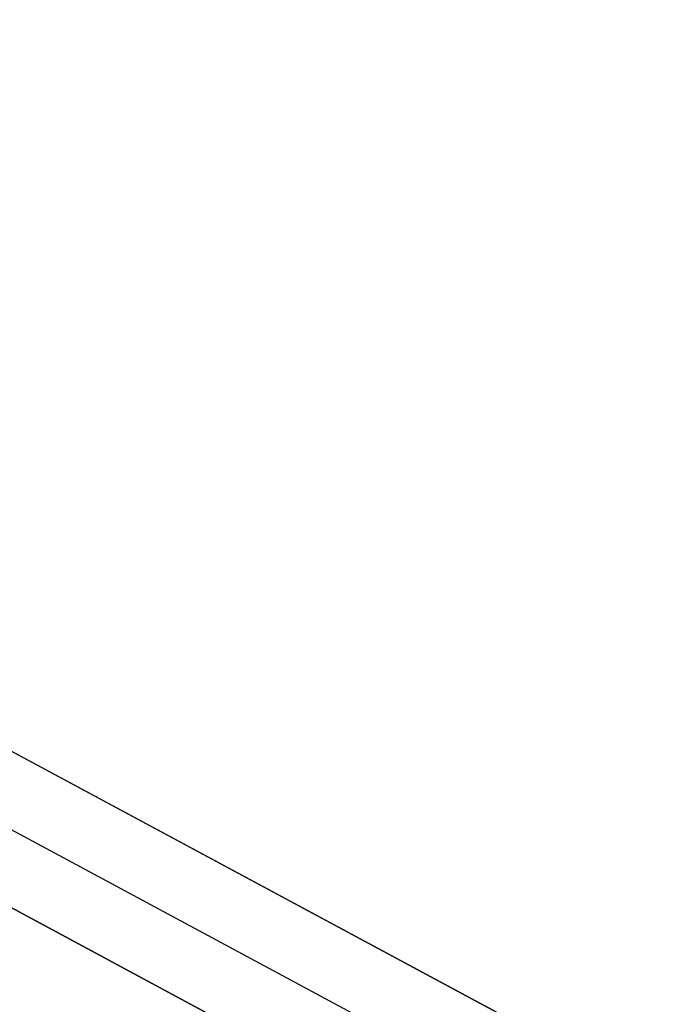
# Model space of a CAD drawing. Header units: millimetres. Extents: x -630 to 192, y -7 to 1615.
# Tile 153 of 249: x -602.41 to -599.59, y 1600.95 to 1605.17. Entities that reach past the tile are written whole.
import ezdxf

# ---------------------------------------------------------------- set-up
doc = ezdxf.new("R2010")
doc.units = ezdxf.units.MM
doc.header["$MEASUREMENT"] = 0
doc.layers.add('OVIDIO 160x80x72h', color=7, linetype='Continuous')

msp = doc.modelspace()

# ---------------------------------------------------------------- linework, layer by layer
at = {"layer": 'OVIDIO 160x80x72h', "extrusion": (0.999884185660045, -0.0002316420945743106, 0.01521714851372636)}
msp.add_lwpolyline([(1614.59350831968, 8.93451570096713), (1603.630709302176, 729.024793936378)], dxfattribs=at)
at = {"layer": 'OVIDIO 160x80x72h', "extrusion": (-0.0002316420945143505, 0.9998841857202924, 0.01521714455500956)}
for points in [[(607.5477208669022, 695.3847634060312), (596.5850240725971, -24.69861321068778)], [(596.5850240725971, -24.69861321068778), (607.5477208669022, 695.3847634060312)]]:
    msp.add_lwpolyline(points, dxfattribs=at)
at = {"layer": 'OVIDIO 160x80x72h', "extrusion": (0.9998846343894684, -0.0002316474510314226, 0.015187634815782)}
for points in [[(1603.014530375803, 728.9922774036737), (1613.998987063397, 8.895121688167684)], [(1613.998987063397, 8.895121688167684), (1603.014530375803, 728.9922774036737)]]:
    msp.add_lwpolyline(points, dxfattribs=at)
at = {"layer": 'OVIDIO 160x80x72h', "extrusion": (0.9998841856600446, -0.0002316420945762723, 0.01521714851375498)}
msp.add_lwpolyline([(1613.093667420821, 8.910735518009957), (1602.130765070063, 729.0078011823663)], dxfattribs=at)
at = {"layer": 'OVIDIO 160x80x72h', "extrusion": (-0.0002316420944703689, 0.9998841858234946, 0.01521713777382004)}
for points in [[(606.4873141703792, 695.4009181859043), (595.5246124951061, -24.68245835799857)], [(595.5246124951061, -24.68245835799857), (606.4873141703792, 695.4009181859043)]]:
    msp.add_lwpolyline(points, dxfattribs=at)
at = {"layer": 'OVIDIO 160x80x72h', "extrusion": (0.9998844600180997, -0.0002316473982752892, 0.01519911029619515)}
for points in [[(1612.941498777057, 8.88811437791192), (1601.965185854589, 728.9951237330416)], [(1601.965185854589, 728.9951237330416), (1612.941498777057, 8.88811437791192)]]:
    msp.add_lwpolyline(points, dxfattribs=at)
at = {"layer": 'OVIDIO 160x80x72h', "extrusion": (0, 1, 0)}
for points in [[(603.7904865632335, 719.8256670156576), (219.1110592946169, 719.8256670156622)], [(219.1110592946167, 717.5773067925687), (603.4109550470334, 717.5773067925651)], [(603.4109550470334, 717.5773067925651), (219.1110592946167, 717.5773067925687)], [(603.791869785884, 719.4810376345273), (219.1110592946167, 719.481037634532)], [(603.7904865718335, 721.3661611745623), (219.1110592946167, 721.3661611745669)], [(219.1110592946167, 721.3661611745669), (603.7904865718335, 721.3661611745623)], [(219.1110592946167, 719.8661608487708), (603.7904865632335, 719.8661606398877)], [(603.7904865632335, 719.8661606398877), (219.1110592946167, 719.8661608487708)]]:
    msp.add_lwpolyline(points, dxfattribs=at)
at = {"layer": 'OVIDIO 160x80x72h', "extrusion": (0.2655070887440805, 0.8812084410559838, -0.3911235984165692)}
for points in [[(996.2072264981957, 1135.413686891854), (1041.826962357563, 1194.633811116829)], [(1041.826962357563, 1194.633811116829), (996.2072264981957, 1135.413686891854)]]:
    msp.add_lwpolyline(points, dxfattribs=at)
at = {"layer": 'OVIDIO 160x80x72h', "extrusion": (0.2028516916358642, -0.1089792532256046, 0.9731262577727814)}
for points in [[(1126.146605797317, 1420.555159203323), (1126.146605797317, 1259.899314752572)], [(1126.146605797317, 1259.899314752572), (1126.146605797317, 1420.555159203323)]]:
    msp.add_lwpolyline(points, dxfattribs=at)
at = {"layer": 'OVIDIO 160x80x72h', "extrusion": (0.2028516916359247, -0.1089792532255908, 0.9731262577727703)}
msp.add_lwpolyline([(1125.851135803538, 1420.55515920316), (1125.851135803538, 1259.89931475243)], dxfattribs=at)
at = {"layer": 'OVIDIO 160x80x72h', "extrusion": (0.2655604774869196, 0.8811853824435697, -0.3911393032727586)}
for points in [[(1042.636154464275, 1194.092245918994), (996.315855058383, 1133.973950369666)], [(996.315855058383, 1133.973950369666), (1042.636154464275, 1194.092245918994)]]:
    msp.add_lwpolyline(points, dxfattribs=at)
at = {"layer": 'OVIDIO 160x80x72h', "extrusion": (7.538766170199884e-07, 0.9999999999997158, 0)}
for points in [[(603.4121626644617, 718.9189475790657), (219.1122669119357, 718.9195270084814)], [(219.1122669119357, 718.9195270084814), (603.4121626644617, 718.9189475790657)]]:
    msp.add_lwpolyline(points, dxfattribs=at)
at = {"layer": 'OVIDIO 160x80x72h', "extrusion": (0.2028516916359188, -0.1089792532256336, 0.9731262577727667)}
for points in [[(1125.555665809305, 1420.55515920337), (1125.555665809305, 1259.899314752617)], [(1125.555665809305, 1259.899314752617), (1125.555665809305, 1420.55515920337)]]:
    msp.add_lwpolyline(points, dxfattribs=at)

doc.saveas('drawing.dxf')
